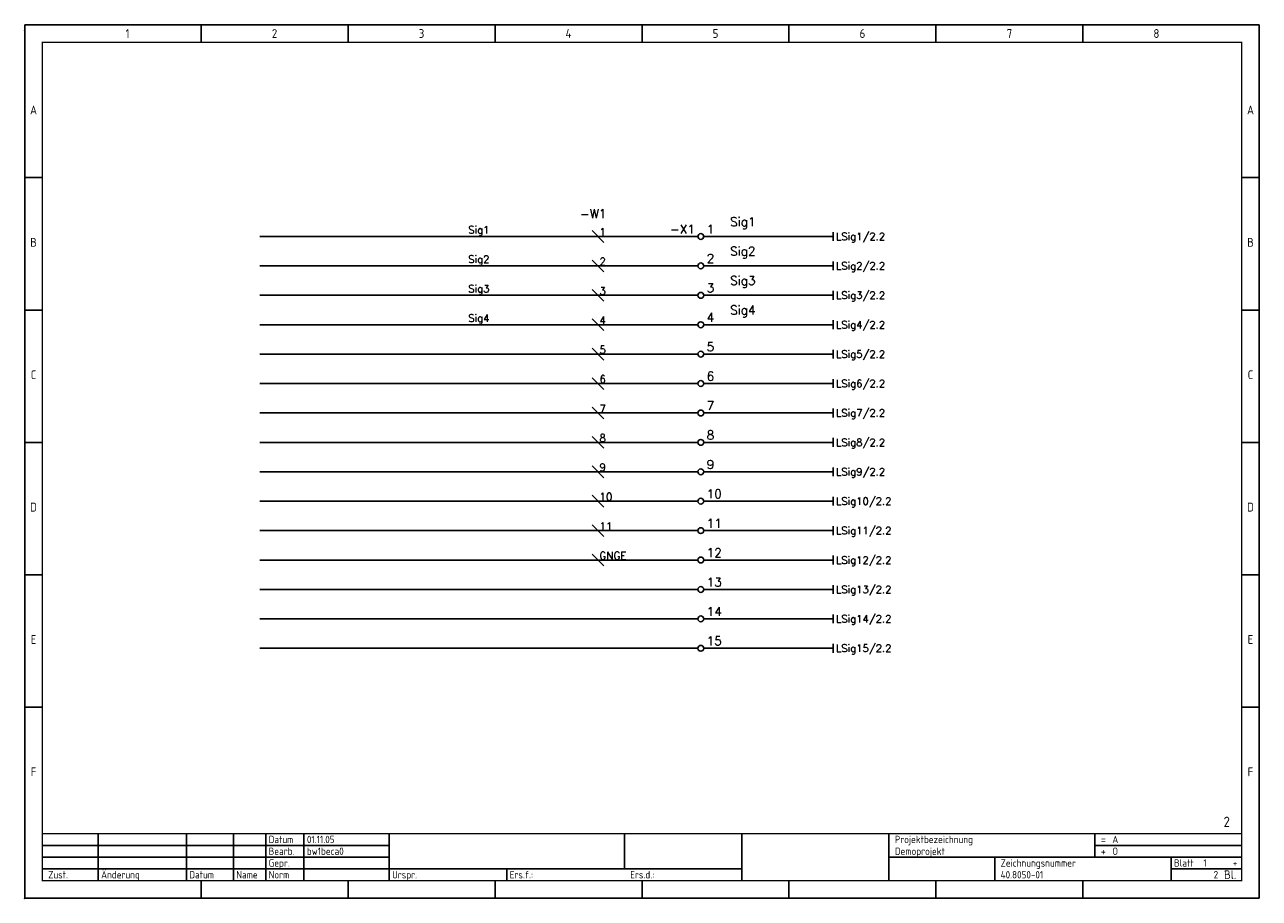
# Model space of a CAD drawing. Extents: x 0 to 420, y 0 to 297.
import ezdxf
from ezdxf.enums import TextEntityAlignment as Align

# ---------------------------------------------------------------- set-up
doc = ezdxf.new("R2010")
doc.units = 0
doc.header["$LTSCALE"] = 25
doc.layers.get('0').update_dxf_attribs({"linetype": 'CONTINUOUS'})
for name, color, linetype in [('ECS_LEV_LINE', 7, 'CONTINUOUS'), ('ECS_LEV_LINE_WNO', 7, 'CONTINUOUS'), ('ECS_LEV_PG_FRAME', 7, 'CONTINUOUS'), ('ECS_LEV_PG_LADDER', 7, 'CONTINUOUS'), ('ECS_LEV_PH_DATA', 7, 'CONTINUOUS'), ('ECS_LEV_PH_DATA_0', 7, 'CONTINUOUS'), ('ECS_LEV_PH_EED', 7, 'CONTINUOUS'), ('ECS_LEV_SYM', 7, 'CONTINUOUS'), ('ECS_LEV_SYM_CPOINT', 7, 'CONTINUOUS'), ('ECS_LEV_SYM_DEVID', 7, 'CONTINUOUS'), ('ECS_LEV_SYM_GEO_SCM', 7, 'CONTINUOUS'), ('ECS_LEV_SYM_TEXT', 7, 'CONTINUOUS'), ('ECS_LEV_SYMCR', 7, 'CONTINUOUS')]:
    doc.layers.add(name, color=color, linetype=linetype)
doc.styles.add('ISOCP', font='ISOCP.SHX', dxfattribs={"oblique": 0.017453, "height": 1})
doc.styles.add('ROMANS', font='ROMANS.SHX', dxfattribs={"oblique": 0.017453, "height": 1})

# ---------------------------------------------------------------- blocks, each defined once
blk = doc.blocks.new('__TEXT_')
blk = doc.blocks.new('__PHTEXT_')
blk = doc.blocks.new('SIEC_XKW')
at = {"layer": 'ECS_LEV_SYM_GEO_SCM', "color": 0, "linetype": 'Continuous'}
blk.add_circle((0, 0), 1, dxfattribs=at)
at = {"layer": 'ECS_LEV_SYM_CPOINT', "linetype": 'Continuous', "style": 'ROMANS'}
blk.add_attdef('ECS_T_CPOINT_001', (2, 1), '', height=3, dxfattribs=at)
at = {"layer": 'ECS_LEV_SYM_DEVID', "linetype": 'Continuous', "style": 'ROMANS'}
for tag, p in [('ECS_T_DEVID_3', (-2, 9.4)), ('ECS_T_DEVID_2', (-2, 5.2)), ('ECS_T_DEVID_1', (-2, 1))]:
    blk.add_attdef(tag, text='', height=3, dxfattribs=at).set_placement(p, align=Align.RIGHT)
blk = doc.blocks.new('SIEC_WKABW')
at = {"layer": 'ECS_LEV_SYM_GEO_SCM', "color": 0}
blk.add_lwpolyline([(-2, 2), (2, -2)], dxfattribs=at)
at = {"layer": 'ECS_LEV_SYM_CPOINT', "linetype": 'Continuous', "style": 'ROMANS'}
blk.add_attdef('ECS_T_CPOINT_001', text='', height=2.6, dxfattribs=at).set_placement((0.5, 1.5), align=Align.MIDDLE_LEFT)
at = {"layer": 'ECS_LEV_SYM_DEVID', "linetype": 'Continuous', "style": 'ROMANS'}
for tag, p in [('ECS_T_DEVID_2', (-3, 4.2)), ('ECS_T_DEVID_1', (-3, 0))]:
    blk.add_attdef(tag, text='', height=3, dxfattribs=at).set_placement(p, align=Align.MIDDLE_RIGHT)
at = {"layer": 'ECS_LEV_SYMCR', "color": 0, "linetype": 'Continuous', "style": 'ROMANS'}
for tag in ['ECS_T_CRC_TEXT_N', 'ECS_T_CRC_TEXT_P']:
    blk.add_attdef(tag, text='', height=2.5, dxfattribs=at).set_placement((-3, 0), align=Align.MIDDLE_RIGHT)
blk = doc.blocks.new('SIEC_LABW')
at = {"layer": 'ECS_LEV_SYM_GEO_SCM', "color": 0, "linetype": 'Continuous'}
blk.add_line((0, -1.5), (0, 1.5), dxfattribs=at)
at = {"layer": 'ECS_LEV_SYM_CPOINT', "linetype": 'Continuous', "style": 'ROMANS'}
blk.add_attdef('ECS_T_CPOINT_001', text='', height=2.6, dxfattribs=at).set_placement((0, 0), align=Align.MIDDLE_LEFT)
at = {"layer": 'ECS_LEV_SYM_DEVID', "linetype": 'Continuous', "style": 'ROMANS'}
for tag, p in [('ECS_T_DEVID_3', (1, 8.4)), ('ECS_T_DEVID_2', (1, 4.2)), ('ECS_T_DEVID_1', (1, 0))]:
    blk.add_attdef(tag, text='', height=2.5, dxfattribs=at).set_placement(p, align=Align.MIDDLE_LEFT)
blk = doc.blocks.new('__POT_')

msp = doc.modelspace()

# ---------------------------------------------------------------- linework, layer by layer
msp.add_point((0.02, 0.02))
at = {"layer": 'ECS_LEV_LINE', "color": 7, "linetype": 'Continuous'}
for p, q in [((80, 225), (229, 225)), ((231, 225), (275, 225)), ((80, 215), (229, 215)), ((231, 215), (275, 215)), ((80, 205), (229, 205)), ((231, 205), (275, 205)), ((80, 195), (229, 195)), ((231, 195), (275, 195)), ((80, 185), (229, 185)), ((231, 185), (275, 185)), ((80, 175), (229, 175)), ((231, 175), (275, 175)), ((80, 165), (229, 165)), ((231, 165), (275, 165)), ((80, 155), (229, 155)), ((231, 155), (275, 155)), ((80, 145), (229, 145)), ((231, 145), (275, 145)), ((80, 135), (229, 135)), ((231, 135), (275, 135)), ((80, 125), (229, 125)), ((231, 125), (275, 125)), ((80, 115), (229, 115)), ((231, 115), (275, 115)), ((80, 105), (229, 105)), ((231, 105), (275, 105)), ((80, 95), (229, 95)), ((231, 95), (275, 95)), ((80, 85), (229, 85)), ((231, 85), (275, 85))]:
    msp.add_line(p, q, dxfattribs=at)
at = {"layer": 'ECS_LEV_PG_FRAME', "color": 7, "linetype": 'Continuous'}
for p, q in [((420, 297), (0, 297)), ((0, 297), (0, 0)), ((420, 0), (420, 297)), ((0, 0), (420, 0))]:
    msp.add_line(p, q, dxfattribs=at)
at = {"layer": 'ECS_LEV_PG_LADDER'}
msp.add_point((0.02, 295.02), dxfattribs=at)
at = {"layer": 'ECS_LEV_PH_DATA', "linetype": 'Continuous'}
for p, q in [((60, 291), (60, 297)), ((110, 291), (110, 297)), ((160, 291), (160, 297)), ((210, 291), (210, 297)), ((260, 291), (260, 297)), ((310, 291), (310, 297)), ((360, 291), (360, 297))]:
    msp.add_line(p, q, dxfattribs=at)
at = {"layer": 'ECS_LEV_PH_DATA_0', "color": 7, "linetype": 'Continuous'}
for p, q in [((0, 297), (0, 0)), ((0, 297), (0, 0)), ((420, 297), (0, 297)), ((420, 297), (0, 297)), ((420, 0), (420, 297)), ((420, 0), (420, 297)), ((0, 0), (420, 0)), ((0, 0), (420, 0))]:
    msp.add_line(p, q, dxfattribs=at)
at = {"layer": 'ECS_LEV_PH_DATA_0', "color": 7}
for p, q in [((0, 245), (6, 245)), ((420, 245), (414, 245)), ((0, 200), (6, 200)), ((420, 200), (414, 200)), ((0, 155), (6, 155)), ((420, 155), (414, 155)), ((0, 110), (6, 110)), ((420, 110), (414, 110)), ((0, 65), (6, 65)), ((420, 65), (414, 65)), ((25, 6), (25, 22)), ((55, 6), (55, 22)), ((71, 6), (71, 22)), ((82, 6), (82, 22)), ((95, 6), (95, 22)), ((124, 22), (124, 6)), ((204, 10), (204, 22)), ((244, 6), (244, 22)), ((294, 6), (294, 22)), ((364, 14), (364, 22)), ((6, 18), (124, 18)), ((364, 18), (414, 18)), ((6, 14), (124, 14)), ((294, 14), (414, 14)), ((330, 6), (330, 14)), ((390, 6), (390, 14)), ((6, 10), (244, 10)), ((164, 6), (164, 10)), ((244, 10), (244, 6)), ((390, 10), (414, 10)), ((60, 0), (60, 6)), ((110, 0), (110, 6)), ((160, 0), (160, 6)), ((210, 0), (210, 6)), ((260, 0), (260, 6)), ((310, 0), (310, 6)), ((360, 0), (360, 6))]:
    msp.add_line(p, q, dxfattribs=at)
at = {"layer": 'ECS_LEV_PH_DATA_0', "color": 7, "const_width": 0.5}
msp.add_lwpolyline([(414, 291), (6, 291), (6, 6), (414, 6)], close=True, dxfattribs=at)
msp.add_lwpolyline([(6, 22), (414, 22)], dxfattribs=at)
at = {"layer": 'ECS_LEV_PH_DATA_0', "color": 7}
msp.add_point((0, 0), dxfattribs=at)
at = {"layer": 'ECS_LEV_PH_DATA_0'}
for p in [(0, 0), (0.02, 0.02), (0.02, 0.02), (0.02, 0.02), (0.02, 0.02), (0.02, 0.02), (0.02, 0.02), (0.02, 0.02), (0.02, 0.02), (0.02, 0.02), (0.02, 0.02)]:
    msp.add_point(p, dxfattribs=at)
at = {"layer": 'ECS_LEV_PH_EED', "linetype": 'Continuous'}
msp.add_point((0, 0), dxfattribs=at)

# ---------------------------------------------------------------- block references
at = {"layer": 'ECS_LEV_LINE_WNO', "color": 1, "linetype": 'Continuous'}
ref = msp.add_blockref('__POT_', (0, 0), dxfattribs=at)
ref.add_attrib('ECS_T_WIRENO', 'Sig1', dxfattribs={"color": 1, "linetype": 'Continuous', "height": 2.5, "style": 'ROMANS'}).set_placement((154.5, 226), align=Align.CENTER)
ref = msp.add_blockref('__POT_', (0, 0), dxfattribs=at)
ref.add_attrib('ECS_T_WIRENO', 'Sig2', dxfattribs={"color": 1, "linetype": 'Continuous', "height": 2.5, "style": 'ROMANS'}).set_placement((154.5, 216), align=Align.CENTER)
ref = msp.add_blockref('__POT_', (0, 0), dxfattribs=at)
ref.add_attrib('ECS_T_WIRENO', 'Sig3', dxfattribs={"color": 1, "linetype": 'Continuous', "height": 2.5, "style": 'ROMANS'}).set_placement((154.5, 206), align=Align.CENTER)
ref = msp.add_blockref('__POT_', (0, 0), dxfattribs=at)
ref.add_attrib('ECS_T_WIRENO', 'Sig4', dxfattribs={"color": 1, "linetype": 'Continuous', "height": 2.5, "style": 'ROMANS'}).set_placement((154.5, 196), align=Align.CENTER)
at = {"layer": 'ECS_LEV_PG_LADDER', "linetype": 'Continuous'}
ref = msp.add_blockref('__TEXT_', (0, 295), dxfattribs=at)
ref.add_attrib('?', '1', dxfattribs={"linetype": 'Continuous', "height": 3, "style": 'ISOCP'}).set_placement((35, 294), align=Align.MIDDLE_CENTER)
ref = msp.add_blockref('__TEXT_', (0, 295), dxfattribs=at)
ref.add_attrib('?', '2', dxfattribs={"linetype": 'Continuous', "height": 3, "style": 'ISOCP'}).set_placement((85, 294), align=Align.MIDDLE_CENTER)
ref = msp.add_blockref('__TEXT_', (0, 295), dxfattribs=at)
ref.add_attrib('?', '3', dxfattribs={"linetype": 'Continuous', "height": 3, "style": 'ISOCP'}).set_placement((135, 294), align=Align.MIDDLE_CENTER)
ref = msp.add_blockref('__TEXT_', (0, 295), dxfattribs=at)
ref.add_attrib('?', '4', dxfattribs={"linetype": 'Continuous', "height": 3, "style": 'ISOCP'}).set_placement((185, 294), align=Align.MIDDLE_CENTER)
ref = msp.add_blockref('__TEXT_', (0, 295), dxfattribs=at)
ref.add_attrib('?', '5', dxfattribs={"linetype": 'Continuous', "height": 3, "style": 'ISOCP'}).set_placement((235, 294), align=Align.MIDDLE_CENTER)
ref = msp.add_blockref('__TEXT_', (0, 295), dxfattribs=at)
ref.add_attrib('?', '6', dxfattribs={"linetype": 'Continuous', "height": 3, "style": 'ISOCP'}).set_placement((285, 294), align=Align.MIDDLE_CENTER)
ref = msp.add_blockref('__TEXT_', (0, 295), dxfattribs=at)
ref.add_attrib('?', '7', dxfattribs={"linetype": 'Continuous', "height": 3, "style": 'ISOCP'}).set_placement((335, 294), align=Align.MIDDLE_CENTER)
ref = msp.add_blockref('__TEXT_', (0, 295), dxfattribs=at)
ref.add_attrib('?', '8', dxfattribs={"linetype": 'Continuous', "height": 3, "style": 'ISOCP'}).set_placement((385, 294), align=Align.MIDDLE_CENTER)
ref = msp.add_blockref('__TEXT_', (0, 0), dxfattribs=at)
ref.add_attrib('?', 'A', dxfattribs={"linetype": 'Continuous', "height": 3, "style": 'ISOCP'}).set_placement((3, 268), align=Align.MIDDLE_CENTER)
ref = msp.add_blockref('__TEXT_', (0, 0), dxfattribs=at)
ref.add_attrib('?', 'A', dxfattribs={"linetype": 'Continuous', "height": 3, "style": 'ISOCP'}).set_placement((417, 268), align=Align.MIDDLE_CENTER)
ref = msp.add_blockref('__TEXT_', (0, 0), dxfattribs=at)
ref.add_attrib('?', 'B', dxfattribs={"linetype": 'Continuous', "height": 3, "style": 'ISOCP'}).set_placement((3, 223), align=Align.MIDDLE_CENTER)
ref = msp.add_blockref('__TEXT_', (0, 0), dxfattribs=at)
ref.add_attrib('?', 'B', dxfattribs={"linetype": 'Continuous', "height": 3, "style": 'ISOCP'}).set_placement((417, 223), align=Align.MIDDLE_CENTER)
ref = msp.add_blockref('__TEXT_', (0, 0), dxfattribs=at)
ref.add_attrib('?', 'C', dxfattribs={"linetype": 'Continuous', "height": 3, "style": 'ISOCP'}).set_placement((3, 178), align=Align.MIDDLE_CENTER)
ref = msp.add_blockref('__TEXT_', (0, 0), dxfattribs=at)
ref.add_attrib('?', 'C', dxfattribs={"linetype": 'Continuous', "height": 3, "style": 'ISOCP'}).set_placement((417, 178), align=Align.MIDDLE_CENTER)
ref = msp.add_blockref('__TEXT_', (0, 0), dxfattribs=at)
ref.add_attrib('?', 'D', dxfattribs={"linetype": 'Continuous', "height": 3, "style": 'ISOCP'}).set_placement((3, 133), align=Align.MIDDLE_CENTER)
ref = msp.add_blockref('__TEXT_', (0, 0), dxfattribs=at)
ref.add_attrib('?', 'D', dxfattribs={"linetype": 'Continuous', "height": 3, "style": 'ISOCP'}).set_placement((417, 133), align=Align.MIDDLE_CENTER)
ref = msp.add_blockref('__TEXT_', (0, 0), dxfattribs=at)
ref.add_attrib('?', 'E', dxfattribs={"linetype": 'Continuous', "height": 3, "style": 'ISOCP'}).set_placement((3, 88), align=Align.MIDDLE_CENTER)
ref = msp.add_blockref('__TEXT_', (0, 0), dxfattribs=at)
ref.add_attrib('?', 'E', dxfattribs={"linetype": 'Continuous', "height": 3, "style": 'ISOCP'}).set_placement((417, 88), align=Align.MIDDLE_CENTER)
ref = msp.add_blockref('__TEXT_', (0, 0), dxfattribs=at)
ref.add_attrib('?', 'F', dxfattribs={"linetype": 'Continuous', "height": 3, "style": 'ISOCP'}).set_placement((3, 43), align=Align.MIDDLE_CENTER)
ref = msp.add_blockref('__TEXT_', (0, 0), dxfattribs=at)
ref.add_attrib('?', 'F', dxfattribs={"linetype": 'Continuous', "height": 3, "style": 'ISOCP'}).set_placement((417, 43), align=Align.MIDDLE_CENTER)
at = {"layer": 'ECS_LEV_PH_DATA', "linetype": 'Continuous'}
ref = msp.add_blockref('__PHTEXT_', (0, 0), dxfattribs=at)
ref.add_attrib('?nextpgno_0.0', '2', dxfattribs={"linetype": 'Continuous', "height": 3.5, "style": 'ISOCP'}).set_placement((410, 26), align=Align.MIDDLE_RIGHT)
ref = msp.add_blockref('__TEXT_', (0, 0), dxfattribs=at)
ref.add_attrib('ECS_T_TEXT_0.0', 'Datum', dxfattribs={"linetype": 'Continuous', "height": 2.5, "style": 'ISOCP'}).set_placement((83, 20), align=Align.MIDDLE_LEFT)
ref = msp.add_blockref('__PHTEXT_', (0, 0), dxfattribs=at)
ref.add_attrib('?pgdescr02_0.0', '01.11.05', dxfattribs={"height": 2.5, "style": 'ISOCP'}).set_placement((96, 20), align=Align.MIDDLE_LEFT)
ref = msp.add_blockref('__TEXT_', (0, 0), dxfattribs=at)
ref.add_attrib('ECS_T_TEXT_0.0', 'Projektbezeichnung', dxfattribs={"linetype": 'Continuous', "height": 2.5, "style": 'ISOCP'}).set_placement((296, 20), align=Align.MIDDLE_LEFT)
ref = msp.add_blockref('__PHTEXT_', (0, 0), dxfattribs=at)
ref.add_attrib('?install_0.0', 'A', dxfattribs={"height": 2.5, "style": 'ISOCP'}).set_placement((370, 20), align=Align.MIDDLE_LEFT)
ref = msp.add_blockref('__TEXT_', (0, 0), dxfattribs=at)
ref.add_attrib('ECS_T_TEXT_0.0', 'Bearb.', dxfattribs={"linetype": 'Continuous', "height": 2.5, "style": 'ISOCP'}).set_placement((83, 16), align=Align.MIDDLE_LEFT)
ref = msp.add_blockref('__PHTEXT_', (0, 0), dxfattribs=at)
ref.add_attrib('?pgdescr04_0.0', 'bw1beca0', dxfattribs={"height": 2.5, "style": 'ISOCP'}).set_placement((96, 16), align=Align.MIDDLE_LEFT)
ref = msp.add_blockref('__PHTEXT_', (0, 0), dxfattribs=at)
ref.add_attrib('?title01_0.0', 'Demoprojekt', dxfattribs={"height": 2.5, "style": 'ISOCP'}).set_placement((296, 16), align=Align.MIDDLE_LEFT)
ref = msp.add_blockref('__TEXT_', (0, 0), dxfattribs=at)
ref.add_attrib('ECS_T_TEXT_0.0', '=', dxfattribs={"linetype": 'Continuous', "height": 3, "rotation": 1, "style": 'ISOCP'}).set_placement((366, 20), align=Align.MIDDLE_LEFT)
ref = msp.add_blockref('__TEXT_', (0, 0), dxfattribs=at)
ref.add_attrib('ECS_T_TEXT_0.0', '+', dxfattribs={"linetype": 'Continuous', "height": 3, "rotation": 1, "style": 'ISOCP'}).set_placement((366, 16), align=Align.MIDDLE_LEFT)
ref = msp.add_blockref('__PHTEXT_', (0, 0), dxfattribs=at)
ref.add_attrib('?location_0.0', 'O', dxfattribs={"height": 2.5, "style": 'ISOCP'}).set_placement((370, 16), align=Align.MIDDLE_LEFT)
ref = msp.add_blockref('__TEXT_', (0, 0), dxfattribs=at)
ref.add_attrib('ECS_T_TEXT_0.0', 'Gepr.', dxfattribs={"linetype": 'Continuous', "height": 2.5, "style": 'ISOCP'}).set_placement((83, 12), align=Align.MIDDLE_LEFT)
ref = msp.add_blockref('__TEXT_', (0, 0), dxfattribs=at)
ref.add_attrib('ECS_T_TEXT_0.0', 'Zeichnungsnummer', dxfattribs={"linetype": 'Continuous', "height": 2.5, "style": 'ISOCP'}).set_placement((332, 12), align=Align.MIDDLE_LEFT)
ref = msp.add_blockref('__TEXT_', (0, 0), dxfattribs=at)
ref.add_attrib('ECS_T_TEXT_0.0', 'Blatt', dxfattribs={"linetype": 'Continuous', "height": 2.5, "style": 'ISOCP'}).set_placement((391, 12), align=Align.MIDDLE_LEFT)
ref = msp.add_blockref('__PHTEXT_', (0, 0), dxfattribs=at)
ref.add_attrib('?page_0.0', '1', dxfattribs={"height": 2.5, "style": 'ISOCP'}).set_placement((401, 12), align=Align.MIDDLE_LEFT)
ref = msp.add_blockref('__PHTEXT_', (0, 0), dxfattribs=at)
ref.add_attrib('?nextpgfl_0.0', '+', dxfattribs={"linetype": 'Continuous', "height": 2.5, "style": 'ISOCP'}).set_placement((411, 12), align=Align.MIDDLE_LEFT)
ref = msp.add_blockref('__TEXT_', (0, 0), dxfattribs=at)
ref.add_attrib('ECS_T_TEXT_0.0', 'Zust.', dxfattribs={"linetype": 'Continuous', "height": 2.5, "style": 'ISOCP'}).set_placement((8, 8), align=Align.MIDDLE_LEFT)
ref = msp.add_blockref('__TEXT_', (0, 0), dxfattribs=at)
ref.add_attrib('ECS_T_TEXT_0.0', 'Änderung', dxfattribs={"linetype": 'Continuous', "height": 2.5, "style": 'ISOCP'}).set_placement((26, 8), align=Align.MIDDLE_LEFT)
ref = msp.add_blockref('__TEXT_', (0, 0), dxfattribs=at)
ref.add_attrib('ECS_T_TEXT_0.0', 'Datum', dxfattribs={"linetype": 'Continuous', "height": 2.5, "style": 'ISOCP'}).set_placement((56, 8), align=Align.MIDDLE_LEFT)
ref = msp.add_blockref('__TEXT_', (0, 0), dxfattribs=at)
ref.add_attrib('ECS_T_TEXT_0.0', 'Name', dxfattribs={"linetype": 'Continuous', "height": 2.5, "style": 'ISOCP'}).set_placement((72, 8), align=Align.MIDDLE_LEFT)
ref = msp.add_blockref('__TEXT_', (0, 0), dxfattribs=at)
ref.add_attrib('ECS_T_TEXT_0.0', 'Norm', dxfattribs={"linetype": 'Continuous', "height": 2.5, "style": 'ISOCP'}).set_placement((83, 8), align=Align.MIDDLE_LEFT)
ref = msp.add_blockref('__TEXT_', (0, 0), dxfattribs=at)
ref.add_attrib('ECS_T_TEXT_0.0', 'Urspr.', dxfattribs={"linetype": 'Continuous', "height": 2.5, "style": 'ISOCP'}).set_placement((125, 8), align=Align.MIDDLE_LEFT)
ref = msp.add_blockref('__TEXT_', (0, 0), dxfattribs=at)
ref.add_attrib('ECS_T_TEXT_0.0', 'Ers.f.:', dxfattribs={"linetype": 'Continuous', "height": 2.5, "style": 'ISOCP'}).set_placement((165, 8), align=Align.MIDDLE_LEFT)
ref = msp.add_blockref('__TEXT_', (0, 0), dxfattribs=at)
ref.add_attrib('ECS_T_TEXT_0.0', 'Ers.d.:', dxfattribs={"linetype": 'Continuous', "height": 2.5, "style": 'ISOCP'}).set_placement((206, 8), align=Align.MIDDLE_LEFT)
ref = msp.add_blockref('__PHTEXT_', (0, 0), dxfattribs=at)
ref.add_attrib('?title03_0.0', '40.8050-01', dxfattribs={"height": 2.5, "style": 'ISOCP'}).set_placement((332, 8), align=Align.MIDDLE_LEFT)
ref = msp.add_blockref('__PHTEXT_', (0, 0), dxfattribs=at)
ref.add_attrib('?inpgno_0.0', '2', dxfattribs={"linetype": 'Continuous', "height": 2.5, "style": 'ISOCP'}).set_placement((406, 8), align=Align.MIDDLE_RIGHT)
ref = msp.add_blockref('__TEXT_', (0, 0), dxfattribs=at)
ref.add_attrib('ECS_T_TEXT_0.0', 'Bl.', dxfattribs={"linetype": 'Continuous', "height": 3, "rotation": 1, "style": 'ISOCP'}).set_placement((408, 8), align=Align.MIDDLE_LEFT)
at = {"layer": 'ECS_LEV_SYM', "linetype": 'Continuous'}
ref = msp.add_blockref('SIEC_WKABW', (195, 225), dxfattribs=at)
ref.add_attrib('ECS_T_DEVID_1', '-W1', dxfattribs={"layer": 'ECS_LEV_SYM_DEVID', "linetype": 'Continuous', "height": 3, "style": 'ROMANS'}).set_placement((197.87, 232.74), align=Align.MIDDLE_RIGHT)
ref.add_attrib('ECS_T_CPOINT_001', '1', dxfattribs={"layer": 'ECS_LEV_SYM_CPOINT', "linetype": 'Continuous', "height": 2.6, "style": 'ROMANS'}).set_placement((195.5, 226.5), align=Align.MIDDLE_LEFT)
ref = msp.add_blockref('SIEC_XKW', (230, 225), dxfattribs=at)
ref.add_attrib('ECS_T_CPOINT_001', '1', (232, 226), dxfattribs={"layer": 'ECS_LEV_SYM_CPOINT', "linetype": 'Continuous', "height": 3, "style": 'ROMANS'})
ref.add_attrib('ECS_T_DEVID_1', '-X1', dxfattribs={"layer": 'ECS_LEV_SYM_DEVID', "linetype": 'Continuous', "height": 3, "style": 'ROMANS'}).set_placement((228, 226), align=Align.RIGHT)
ref.add_attrib('ECS_T_TEXT_1.0', 'Sig1', dxfattribs={"layer": 'ECS_LEV_SYM_TEXT', "color": 5, "linetype": 'Continuous', "height": 3, "style": 'ROMANS'}).set_placement((240, 230), align=Align.MIDDLE_LEFT)
ref = msp.add_blockref('SIEC_LABW', (275, 225), dxfattribs=at)
ref.add_attrib('ECS_T_DEVID_1', 'LSig1/2.2', dxfattribs={"layer": 'ECS_LEV_SYM_DEVID', "linetype": 'Continuous', "height": 2.5, "style": 'ROMANS'}).set_placement((276, 225), align=Align.MIDDLE_LEFT)
ref = msp.add_blockref('SIEC_XKW', (230, 215), dxfattribs=at)
ref.add_attrib('ECS_T_CPOINT_001', '2', (232, 216), dxfattribs={"layer": 'ECS_LEV_SYM_CPOINT', "linetype": 'Continuous', "height": 3, "style": 'ROMANS'})
ref.add_attrib('ECS_T_TEXT_1.0', 'Sig2', dxfattribs={"layer": 'ECS_LEV_SYM_TEXT', "color": 5, "linetype": 'Continuous', "height": 3, "style": 'ROMANS'}).set_placement((240, 220), align=Align.MIDDLE_LEFT)
ref = msp.add_blockref('SIEC_WKABW', (195, 215), dxfattribs=at)
ref.add_attrib('ECS_T_CPOINT_001', '2', dxfattribs={"layer": 'ECS_LEV_SYM_CPOINT', "linetype": 'Continuous', "height": 2.6, "style": 'ROMANS'}).set_placement((195.5, 216.5), align=Align.MIDDLE_LEFT)
ref = msp.add_blockref('SIEC_LABW', (275, 215), dxfattribs=at)
ref.add_attrib('ECS_T_DEVID_1', 'LSig2/2.2', dxfattribs={"layer": 'ECS_LEV_SYM_DEVID', "linetype": 'Continuous', "height": 2.5, "style": 'ROMANS'}).set_placement((276, 215), align=Align.MIDDLE_LEFT)
ref = msp.add_blockref('SIEC_XKW', (230, 205), dxfattribs=at)
ref.add_attrib('ECS_T_CPOINT_001', '3', (232, 206), dxfattribs={"layer": 'ECS_LEV_SYM_CPOINT', "linetype": 'Continuous', "height": 3, "style": 'ROMANS'})
ref.add_attrib('ECS_T_TEXT_1.0', 'Sig3', dxfattribs={"layer": 'ECS_LEV_SYM_TEXT', "color": 5, "linetype": 'Continuous', "height": 3, "style": 'ROMANS'}).set_placement((240, 210), align=Align.MIDDLE_LEFT)
ref = msp.add_blockref('SIEC_WKABW', (195, 205), dxfattribs=at)
ref.add_attrib('ECS_T_CPOINT_001', '3', dxfattribs={"layer": 'ECS_LEV_SYM_CPOINT', "linetype": 'Continuous', "height": 2.6, "style": 'ROMANS'}).set_placement((195.5, 206.5), align=Align.MIDDLE_LEFT)
ref = msp.add_blockref('SIEC_LABW', (275, 205), dxfattribs=at)
ref.add_attrib('ECS_T_DEVID_1', 'LSig3/2.2', dxfattribs={"layer": 'ECS_LEV_SYM_DEVID', "linetype": 'Continuous', "height": 2.5, "style": 'ROMANS'}).set_placement((276, 205), align=Align.MIDDLE_LEFT)
ref = msp.add_blockref('SIEC_XKW', (230, 195), dxfattribs=at)
ref.add_attrib('ECS_T_CPOINT_001', '4', (232, 196), dxfattribs={"layer": 'ECS_LEV_SYM_CPOINT', "linetype": 'Continuous', "height": 3, "style": 'ROMANS'})
ref.add_attrib('ECS_T_TEXT_1.0', 'Sig4', dxfattribs={"layer": 'ECS_LEV_SYM_TEXT', "color": 5, "linetype": 'Continuous', "height": 3, "style": 'ROMANS'}).set_placement((240, 200), align=Align.MIDDLE_LEFT)
ref = msp.add_blockref('SIEC_WKABW', (195, 195), dxfattribs=at)
ref.add_attrib('ECS_T_CPOINT_001', '4', dxfattribs={"layer": 'ECS_LEV_SYM_CPOINT', "linetype": 'Continuous', "height": 2.6, "style": 'ROMANS'}).set_placement((195.5, 196.5), align=Align.MIDDLE_LEFT)
ref = msp.add_blockref('SIEC_LABW', (275, 195), dxfattribs=at)
ref.add_attrib('ECS_T_DEVID_1', 'LSig4/2.2', dxfattribs={"layer": 'ECS_LEV_SYM_DEVID', "linetype": 'Continuous', "height": 2.5, "style": 'ROMANS'}).set_placement((276, 195), align=Align.MIDDLE_LEFT)
ref = msp.add_blockref('SIEC_XKW', (230, 185), dxfattribs=at)
ref.add_attrib('ECS_T_CPOINT_001', '5', (232, 186), dxfattribs={"layer": 'ECS_LEV_SYM_CPOINT', "linetype": 'Continuous', "height": 3, "style": 'ROMANS'})
ref = msp.add_blockref('SIEC_WKABW', (195, 185), dxfattribs=at)
ref.add_attrib('ECS_T_CPOINT_001', '5', dxfattribs={"layer": 'ECS_LEV_SYM_CPOINT', "linetype": 'Continuous', "height": 2.6, "style": 'ROMANS'}).set_placement((195.5, 186.5), align=Align.MIDDLE_LEFT)
ref = msp.add_blockref('SIEC_LABW', (275, 185), dxfattribs=at)
ref.add_attrib('ECS_T_DEVID_1', 'LSig5/2.2', dxfattribs={"layer": 'ECS_LEV_SYM_DEVID', "linetype": 'Continuous', "height": 2.5, "style": 'ROMANS'}).set_placement((276, 185), align=Align.MIDDLE_LEFT)
ref = msp.add_blockref('SIEC_WKABW', (195, 175), dxfattribs=at)
ref.add_attrib('ECS_T_CPOINT_001', '6', dxfattribs={"layer": 'ECS_LEV_SYM_CPOINT', "linetype": 'Continuous', "height": 2.6, "style": 'ROMANS'}).set_placement((195.5, 176.5), align=Align.MIDDLE_LEFT)
ref = msp.add_blockref('SIEC_XKW', (230, 175), dxfattribs=at)
ref.add_attrib('ECS_T_CPOINT_001', '6', (232, 176), dxfattribs={"layer": 'ECS_LEV_SYM_CPOINT', "linetype": 'Continuous', "height": 3, "style": 'ROMANS'})
ref = msp.add_blockref('SIEC_LABW', (275, 175), dxfattribs=at)
ref.add_attrib('ECS_T_DEVID_1', 'LSig6/2.2', dxfattribs={"layer": 'ECS_LEV_SYM_DEVID', "linetype": 'Continuous', "height": 2.5, "style": 'ROMANS'}).set_placement((276, 175), align=Align.MIDDLE_LEFT)
ref = msp.add_blockref('SIEC_XKW', (230, 165), dxfattribs=at)
ref.add_attrib('ECS_T_CPOINT_001', '7', (232, 166), dxfattribs={"layer": 'ECS_LEV_SYM_CPOINT', "linetype": 'Continuous', "height": 3, "style": 'ROMANS'})
ref = msp.add_blockref('SIEC_WKABW', (195, 165), dxfattribs=at)
ref.add_attrib('ECS_T_CPOINT_001', '7', dxfattribs={"layer": 'ECS_LEV_SYM_CPOINT', "linetype": 'Continuous', "height": 2.6, "style": 'ROMANS'}).set_placement((195.5, 166.5), align=Align.MIDDLE_LEFT)
ref = msp.add_blockref('SIEC_LABW', (275, 165), dxfattribs=at)
ref.add_attrib('ECS_T_DEVID_1', 'LSig7/2.2', dxfattribs={"layer": 'ECS_LEV_SYM_DEVID', "linetype": 'Continuous', "height": 2.5, "style": 'ROMANS'}).set_placement((276, 165), align=Align.MIDDLE_LEFT)
ref = msp.add_blockref('SIEC_WKABW', (195, 155), dxfattribs=at)
ref.add_attrib('ECS_T_CPOINT_001', '8', dxfattribs={"layer": 'ECS_LEV_SYM_CPOINT', "linetype": 'Continuous', "height": 2.6, "style": 'ROMANS'}).set_placement((195.5, 156.5), align=Align.MIDDLE_LEFT)
ref = msp.add_blockref('SIEC_XKW', (230, 155), dxfattribs=at)
ref.add_attrib('ECS_T_CPOINT_001', '8', (232, 156), dxfattribs={"layer": 'ECS_LEV_SYM_CPOINT', "linetype": 'Continuous', "height": 3, "style": 'ROMANS'})
ref = msp.add_blockref('SIEC_LABW', (275, 155), dxfattribs=at)
ref.add_attrib('ECS_T_DEVID_1', 'LSig8/2.2', dxfattribs={"layer": 'ECS_LEV_SYM_DEVID', "linetype": 'Continuous', "height": 2.5, "style": 'ROMANS'}).set_placement((276, 155), align=Align.MIDDLE_LEFT)
ref = msp.add_blockref('SIEC_WKABW', (195, 145), dxfattribs=at)
ref.add_attrib('ECS_T_CPOINT_001', '9', dxfattribs={"layer": 'ECS_LEV_SYM_CPOINT', "linetype": 'Continuous', "height": 2.6, "style": 'ROMANS'}).set_placement((195.5, 146.5), align=Align.MIDDLE_LEFT)
ref = msp.add_blockref('SIEC_XKW', (230, 145), dxfattribs=at)
ref.add_attrib('ECS_T_CPOINT_001', '9', (232, 146), dxfattribs={"layer": 'ECS_LEV_SYM_CPOINT', "linetype": 'Continuous', "height": 3, "style": 'ROMANS'})
ref = msp.add_blockref('SIEC_LABW', (275, 145), dxfattribs=at)
ref.add_attrib('ECS_T_DEVID_1', 'LSig9/2.2', dxfattribs={"layer": 'ECS_LEV_SYM_DEVID', "linetype": 'Continuous', "height": 2.5, "style": 'ROMANS'}).set_placement((276, 145), align=Align.MIDDLE_LEFT)
ref = msp.add_blockref('SIEC_XKW', (230, 135), dxfattribs=at)
ref.add_attrib('ECS_T_CPOINT_001', '10', (232, 136), dxfattribs={"layer": 'ECS_LEV_SYM_CPOINT', "linetype": 'Continuous', "height": 3, "style": 'ROMANS'})
ref = msp.add_blockref('SIEC_WKABW', (195, 135), dxfattribs=at)
ref.add_attrib('ECS_T_CPOINT_001', '10', dxfattribs={"layer": 'ECS_LEV_SYM_CPOINT', "linetype": 'Continuous', "height": 2.6, "style": 'ROMANS'}).set_placement((195.5, 136.5), align=Align.MIDDLE_LEFT)
ref = msp.add_blockref('SIEC_LABW', (275, 135), dxfattribs=at)
ref.add_attrib('ECS_T_DEVID_1', 'LSig10/2.2', dxfattribs={"layer": 'ECS_LEV_SYM_DEVID', "linetype": 'Continuous', "height": 2.5, "style": 'ROMANS'}).set_placement((276, 135), align=Align.MIDDLE_LEFT)
ref = msp.add_blockref('SIEC_WKABW', (195, 125), dxfattribs=at)
ref.add_attrib('ECS_T_CPOINT_001', '11', dxfattribs={"layer": 'ECS_LEV_SYM_CPOINT', "linetype": 'Continuous', "height": 2.6, "style": 'ROMANS'}).set_placement((195.5, 126.5), align=Align.MIDDLE_LEFT)
ref = msp.add_blockref('SIEC_XKW', (230, 125), dxfattribs=at)
ref.add_attrib('ECS_T_CPOINT_001', '11', (232, 126), dxfattribs={"layer": 'ECS_LEV_SYM_CPOINT', "linetype": 'Continuous', "height": 3, "style": 'ROMANS'})
ref = msp.add_blockref('SIEC_LABW', (275, 125), dxfattribs=at)
ref.add_attrib('ECS_T_DEVID_1', 'LSig11/2.2', dxfattribs={"layer": 'ECS_LEV_SYM_DEVID', "linetype": 'Continuous', "height": 2.5, "style": 'ROMANS'}).set_placement((276, 125), align=Align.MIDDLE_LEFT)
ref = msp.add_blockref('SIEC_WKABW', (195, 115), dxfattribs=at)
ref.add_attrib('ECS_T_CPOINT_001', 'GNGE', dxfattribs={"layer": 'ECS_LEV_SYM_CPOINT', "linetype": 'Continuous', "height": 2.6, "style": 'ROMANS'}).set_placement((195.5, 116.5), align=Align.MIDDLE_LEFT)
ref = msp.add_blockref('SIEC_XKW', (230, 115), dxfattribs=at)
ref.add_attrib('ECS_T_CPOINT_001', '12', (232, 116), dxfattribs={"layer": 'ECS_LEV_SYM_CPOINT', "linetype": 'Continuous', "height": 3, "style": 'ROMANS'})
ref = msp.add_blockref('SIEC_LABW', (275, 115), dxfattribs=at)
ref.add_attrib('ECS_T_DEVID_1', 'LSig12/2.2', dxfattribs={"layer": 'ECS_LEV_SYM_DEVID', "linetype": 'Continuous', "height": 2.5, "style": 'ROMANS'}).set_placement((276, 115), align=Align.MIDDLE_LEFT)
ref = msp.add_blockref('SIEC_XKW', (230, 105), dxfattribs=at)
ref.add_attrib('ECS_T_CPOINT_001', '13', (232, 106), dxfattribs={"layer": 'ECS_LEV_SYM_CPOINT', "linetype": 'Continuous', "height": 3, "style": 'ROMANS'})
ref = msp.add_blockref('SIEC_LABW', (275, 105), dxfattribs=at)
ref.add_attrib('ECS_T_DEVID_1', 'LSig13/2.2', dxfattribs={"layer": 'ECS_LEV_SYM_DEVID', "linetype": 'Continuous', "height": 2.5, "style": 'ROMANS'}).set_placement((276, 105), align=Align.MIDDLE_LEFT)
ref = msp.add_blockref('SIEC_XKW', (230, 95), dxfattribs=at)
ref.add_attrib('ECS_T_CPOINT_001', '14', (232, 96), dxfattribs={"layer": 'ECS_LEV_SYM_CPOINT', "linetype": 'Continuous', "height": 3, "style": 'ROMANS'})
ref = msp.add_blockref('SIEC_LABW', (275, 95), dxfattribs=at)
ref.add_attrib('ECS_T_DEVID_1', 'LSig14/2.2', dxfattribs={"layer": 'ECS_LEV_SYM_DEVID', "linetype": 'Continuous', "height": 2.5, "style": 'ROMANS'}).set_placement((276, 95), align=Align.MIDDLE_LEFT)
ref = msp.add_blockref('SIEC_XKW', (230, 85), dxfattribs=at)
ref.add_attrib('ECS_T_CPOINT_001', '15', (232, 86), dxfattribs={"layer": 'ECS_LEV_SYM_CPOINT', "linetype": 'Continuous', "height": 3, "style": 'ROMANS'})
ref = msp.add_blockref('SIEC_LABW', (275, 85), dxfattribs=at)
ref.add_attrib('ECS_T_DEVID_1', 'LSig15/2.2', dxfattribs={"layer": 'ECS_LEV_SYM_DEVID', "linetype": 'Continuous', "height": 2.5, "style": 'ROMANS'}).set_placement((276, 85), align=Align.MIDDLE_LEFT)

doc.saveas('drawing.dxf')
